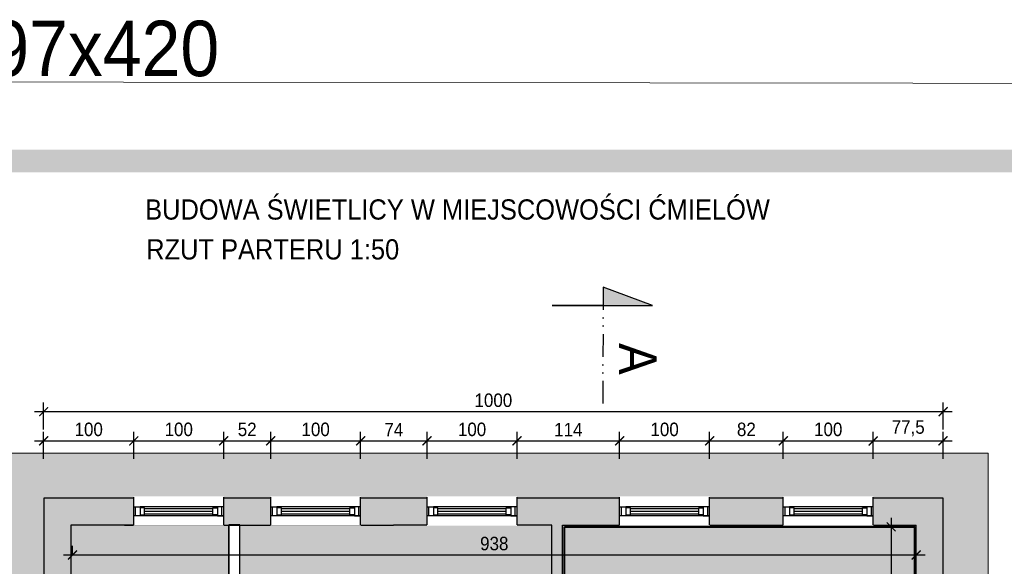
# Model space of a CAD drawing. Header units: metres. Extents: x 6502846 to 6512378, y 5892705 to 5896166.
# Tile 70 of 73: x 6508258 to 6509352, y 5895558 to 5896166. Entities that reach past the tile are written whole.
import ezdxf
from ezdxf.enums import TextEntityAlignment as Align

# ---------------------------------------------------------------- set-up
doc = ezdxf.new("R2010")
doc.units = ezdxf.units.M
doc.header["$MEASUREMENT"] = 0
doc.linetypes.add('1KS_2KP-50', pattern=[37.05, 12, 6, -6.35, 0, -6.35, 0, -6.35])
doc.linetypes.add('DASHDOT', pattern=[1, 0.5, -0.25, 0, -0.25])
doc.layers.get('0').update_dxf_attribs({"color": 2})
doc.layers.add('_tabelki_ramki_cienkie', color=251, linetype='Continuous', lineweight=5)
doc.layers.add('A_wypełnienie', color=253, linetype='Continuous', lineweight=0)
for name, color, linetype in [('A_stolarka okienna', 140, 'Continuous'), ('A_widok', 134, 'Continuous'), ('A_ściany murowane', 50, 'Continuous'), ('I_wypełnienie', 254, 'Continuous'), ('INFO_linie przekrojowe', 33, '1KS_2KP-50'), ('INFO_wymiary', 16, 'Continuous'), ('TEXT', 7, 'Continuous')]:
    doc.layers.add(name, color=color, linetype=linetype)
doc.layers.add('niedruk_powierzchnie', color=210, linetype='Continuous', plot=False)
doc.styles.add('ARCHENIKA_100_etykiety', font='arial.ttf', dxfattribs={"width": 0.9, "height": 30})
doc.styles.add('ARCHENIKA_100_wymiary', font='arial.ttf', dxfattribs={"width": 0.9, "height": 15})
doc.styles.add('DEMIURG_100_etykiety', font='arial.ttf', dxfattribs={"width": 0.9, "height": 30})
doc.dimstyles.new('ARCHENIKA_100', dxfattribs={"dimtxt": 15, "dimasz": 10, "dimexe": 10, "dimexo": 0.0625, "dimgap": 5, "dimtad": 1, "dimdec": 1, "dimrnd": 0.5, "dimtxsty": 'ARCHENIKA_100_wymiary', "dimblk": 'ARCHTICK', "dimcen": 0.09, "dimdle": 10, "dimclrt": 51, "dimadec": 0, "dimazin": 0, "dimtfac": 1, "dimtdec": 1, "dimtofl": 0, "dimtmove": 0, "dimatfit": 3, "dimldrblk": 'NONE', "dimfxl": 20, "dimfxlon": 1, "dimtolj": 1, "dimtzin": 0, "dimarcsym": 0})

# ---------------------------------------------------------------- blocks, each defined once
blk = doc.blocks.new('*U838')
blk.add_wipeout([(260232.6, 368493.8), (260332.6, 368493.8), (260332.6, 368461.1), (260232.6, 368461.1)])
at = {"ltscale": 5}
for points in [[(260232.6, 368492.8), (260232.6, 368462.1)], [(260232.6, 368482.9), (260332.6, 368482.9)], [(260234.6, 368482.9), (260232.6, 368482.9), (260232.6, 368472.9), (260234.6, 368472.9)], [(260234.6, 368482.9), (260234.6, 368472.9), (260239.6, 368472.9), (260239.6, 368482.9), (260234.6, 368482.9)], [(260330.6, 368482.9), (260330.6, 368472.9), (260325.6, 368472.9), (260325.6, 368482.9), (260330.6, 368482.9)], [(260330.6, 368482.9), (260332.6, 368482.9), (260332.6, 368472.9), (260330.6, 368472.9)], [(260332.6, 368492.8), (260332.6, 368462.1)], [(260239.6, 368481.9), (260244.6, 368481.9), (260244.6, 368473.9), (260239.6, 368473.9)], [(260239.6, 368472.9), (260325.6, 368472.9)], [(260244.6, 368480.9), (260320.6, 368480.9)], [(260244.6, 368477.9), (260320.6, 368477.9)], [(260244.6, 368474.9), (260320.6, 368474.9)], [(260325.6, 368481.9), (260320.6, 368481.9), (260320.6, 368473.9), (260325.6, 368473.9)]]:
    blk.add_lwpolyline(points, dxfattribs=at)
blk = doc.blocks.new('linia przekroju')
at = {"linetype": 'Continuous', "lineweight": 5}
h = blk.add_hatch(color=256, dxfattribs=at)
h.dxf.hatch_style = 1
h.paths.add_polyline_path([(0, -40.51), (0, 39.3), (14.4, 0), (0, 0)])
at = {"linetype": 'Continuous'}
blk.add_lwpolyline([(0, -40.51), (0, 39.3), (14.4, 0), (0, 0)], close=True, dxfattribs=at)
blk.add_lwpolyline([(14.4, 0), (-87.57, -0.09)])
at = {"linetype": 'Continuous', "style": 'ARCHENIKA_100_etykiety', "width": 0.9, "flags": 8}
blk.add_attdef('NR_PRZEKROJU', (-55.09, 12.57), '', height=30, dxfattribs=at)
blk = doc.blocks.new('_ArchTick')
at = {"color": 0, "linetype": 'ByBlock', "const_width": 0.15}
blk.add_lwpolyline([(-0.5, -0.5), (0.5, 0.5)], dxfattribs=at)
blk = doc.blocks.new('*D892')
at = {"layer": 'Defpoints', "color": 0, "linetype": 'ByBlock'}
for p in [(6509284.2, 5895729.7), (6508284.2, 5895633.6), (6509284.2, 5895633.6)]:
    blk.add_point(p, dxfattribs=at)
at = {"layer": 'INFO_wymiary', "color": 0, "linetype": 'ByBlock', "lineweight": -2}
for p, q in [((6508284.2, 5895709.7), (6508284.2, 5895739.7)), ((6509284.2, 5895709.7), (6509284.2, 5895739.7)), ((6508274.2, 5895729.7), (6509294.2, 5895729.7))]:
    blk.add_line(p, q, dxfattribs=at)
at = {"layer": 'INFO_wymiary', "color": 0, "linetype": 'ByBlock', "lineweight": -2, "xscale": 10, "yscale": 10, "zscale": 10, "rotation": 180}
blk.add_blockref('_ArchTick', (6508284.2, 5895729.7), dxfattribs=at)
at = {"layer": 'INFO_wymiary', "color": 0, "linetype": 'ByBlock', "lineweight": -2, "xscale": 10, "yscale": 10, "zscale": 10}
blk.add_blockref('_ArchTick', (6509284.2, 5895729.7), dxfattribs=at)
at = {"layer": 'INFO_wymiary', "color": 51, "linetype": 'ByBlock', "insert": (6508784.2, 5895742.3), "char_height": 15, "attachment_point": 5, "style": 'ARCHENIKA_100_wymiary'}
blk.add_mtext('\\A1;1000', dxfattribs=at)
blk = doc.blocks.new('_None')
blk = doc.blocks.new('*D893')
at = {"layer": 'Defpoints', "color": 0, "linetype": 'ByBlock'}
for p in [(6508384.4, 5895697.2), (6508284.2, 5895633.6), (6508384.4, 5895633.6)]:
    blk.add_point(p, dxfattribs=at)
at = {"layer": 'INFO_wymiary', "color": 0, "linetype": 'ByBlock', "lineweight": -2}
for p, q in [((6508284.2, 5895677.2), (6508284.2, 5895707.2)), ((6508384.4, 5895677.2), (6508384.4, 5895707.2)), ((6508274.2, 5895697.2), (6508394.4, 5895697.2))]:
    blk.add_line(p, q, dxfattribs=at)
at = {"layer": 'INFO_wymiary', "color": 0, "linetype": 'ByBlock', "lineweight": -2, "xscale": 10, "yscale": 10, "zscale": 10, "rotation": 180}
blk.add_blockref('_ArchTick', (6508284.2, 5895697.2), dxfattribs=at)
at = {"layer": 'INFO_wymiary', "color": 0, "linetype": 'ByBlock', "lineweight": -2, "xscale": 10, "yscale": 10, "zscale": 10}
blk.add_blockref('_ArchTick', (6508384.4, 5895697.2), dxfattribs=at)
at = {"layer": 'INFO_wymiary', "color": 51, "linetype": 'ByBlock', "insert": (6508334.3, 5895709.9), "char_height": 15, "attachment_point": 5, "style": 'ARCHENIKA_100_wymiary'}
blk.add_mtext('\\A1;100', dxfattribs=at)
blk = doc.blocks.new('*D894')
at = {"layer": 'Defpoints', "color": 0, "linetype": 'ByBlock'}
for p in [(6508484.4, 5895697.2), (6508384.4, 5895633.6), (6508484.4, 5895633.6)]:
    blk.add_point(p, dxfattribs=at)
at = {"layer": 'INFO_wymiary', "color": 0, "linetype": 'ByBlock', "lineweight": -2}
for p, q in [((6508384.4, 5895677.2), (6508384.4, 5895707.2)), ((6508484.4, 5895677.2), (6508484.4, 5895707.2)), ((6508374.4, 5895697.2), (6508494.4, 5895697.2))]:
    blk.add_line(p, q, dxfattribs=at)
at = {"layer": 'INFO_wymiary', "color": 0, "linetype": 'ByBlock', "lineweight": -2, "xscale": 10, "yscale": 10, "zscale": 10, "rotation": 180}
blk.add_blockref('_ArchTick', (6508384.4, 5895697.2), dxfattribs=at)
at = {"layer": 'INFO_wymiary', "color": 0, "linetype": 'ByBlock', "lineweight": -2, "xscale": 10, "yscale": 10, "zscale": 10}
blk.add_blockref('_ArchTick', (6508484.4, 5895697.2), dxfattribs=at)
at = {"layer": 'INFO_wymiary', "color": 51, "linetype": 'ByBlock', "insert": (6508434.4, 5895709.9), "char_height": 15, "attachment_point": 5, "style": 'ARCHENIKA_100_wymiary'}
blk.add_mtext('\\A1;100', dxfattribs=at)
blk = doc.blocks.new('*D895')
at = {"layer": 'Defpoints', "color": 0, "linetype": 'ByBlock'}
for p in [(6508536.6, 5895697.2), (6508484.4, 5895633.6), (6508536.6, 5895633.6)]:
    blk.add_point(p, dxfattribs=at)
at = {"layer": 'INFO_wymiary', "color": 0, "linetype": 'ByBlock', "lineweight": -2}
for p, q in [((6508484.4, 5895677.2), (6508484.4, 5895707.2)), ((6508536.6, 5895677.2), (6508536.6, 5895707.2)), ((6508474.4, 5895697.2), (6508546.6, 5895697.2))]:
    blk.add_line(p, q, dxfattribs=at)
at = {"layer": 'INFO_wymiary', "color": 0, "linetype": 'ByBlock', "lineweight": -2, "xscale": 10, "yscale": 10, "zscale": 10, "rotation": 180}
blk.add_blockref('_ArchTick', (6508484.4, 5895697.2), dxfattribs=at)
at = {"layer": 'INFO_wymiary', "color": 0, "linetype": 'ByBlock', "lineweight": -2, "xscale": 10, "yscale": 10, "zscale": 10}
blk.add_blockref('_ArchTick', (6508536.6, 5895697.2), dxfattribs=at)
at = {"layer": 'INFO_wymiary', "color": 51, "linetype": 'ByBlock', "insert": (6508510.5, 5895709.9), "char_height": 15, "attachment_point": 5, "style": 'ARCHENIKA_100_wymiary'}
blk.add_mtext('\\A1;52', dxfattribs=at)
blk = doc.blocks.new('*D896')
at = {"layer": 'Defpoints', "color": 0, "linetype": 'ByBlock'}
for p in [(6508636.6, 5895697.2), (6508536.6, 5895633.6), (6508636.6, 5895633.6)]:
    blk.add_point(p, dxfattribs=at)
at = {"layer": 'INFO_wymiary', "color": 0, "linetype": 'ByBlock', "lineweight": -2}
for p, q in [((6508536.6, 5895677.2), (6508536.6, 5895707.2)), ((6508636.6, 5895677.2), (6508636.6, 5895707.2)), ((6508526.6, 5895697.2), (6508646.6, 5895697.2))]:
    blk.add_line(p, q, dxfattribs=at)
at = {"layer": 'INFO_wymiary', "color": 0, "linetype": 'ByBlock', "lineweight": -2, "xscale": 10, "yscale": 10, "zscale": 10, "rotation": 180}
blk.add_blockref('_ArchTick', (6508536.6, 5895697.2), dxfattribs=at)
at = {"layer": 'INFO_wymiary', "color": 0, "linetype": 'ByBlock', "lineweight": -2, "xscale": 10, "yscale": 10, "zscale": 10}
blk.add_blockref('_ArchTick', (6508636.6, 5895697.2), dxfattribs=at)
at = {"layer": 'INFO_wymiary', "color": 51, "linetype": 'ByBlock', "insert": (6508586.6, 5895709.9), "char_height": 15, "attachment_point": 5, "style": 'ARCHENIKA_100_wymiary'}
blk.add_mtext('\\A1;100', dxfattribs=at)
blk = doc.blocks.new('*D897')
at = {"layer": 'Defpoints', "color": 0, "linetype": 'ByBlock'}
for p in [(6508710.5, 5895697.2), (6508636.6, 5895633.6), (6508710.5, 5895633.6)]:
    blk.add_point(p, dxfattribs=at)
at = {"layer": 'INFO_wymiary', "color": 0, "linetype": 'ByBlock', "lineweight": -2}
for p, q in [((6508636.6, 5895677.2), (6508636.6, 5895707.2)), ((6508710.5, 5895677.2), (6508710.5, 5895707.2)), ((6508626.6, 5895697.2), (6508720.5, 5895697.2))]:
    blk.add_line(p, q, dxfattribs=at)
at = {"layer": 'INFO_wymiary', "color": 0, "linetype": 'ByBlock', "lineweight": -2, "xscale": 10, "yscale": 10, "zscale": 10, "rotation": 180}
blk.add_blockref('_ArchTick', (6508636.6, 5895697.2), dxfattribs=at)
at = {"layer": 'INFO_wymiary', "color": 0, "linetype": 'ByBlock', "lineweight": -2, "xscale": 10, "yscale": 10, "zscale": 10}
blk.add_blockref('_ArchTick', (6508710.5, 5895697.2), dxfattribs=at)
at = {"layer": 'INFO_wymiary', "color": 51, "linetype": 'ByBlock', "insert": (6508673.5, 5895709.7), "char_height": 15, "attachment_point": 5, "style": 'ARCHENIKA_100_wymiary'}
blk.add_mtext('\\A1;74', dxfattribs=at)
blk = doc.blocks.new('*D898')
at = {"layer": 'Defpoints', "color": 0, "linetype": 'ByBlock'}
for p in [(6508810.5, 5895697.2), (6508710.5, 5895633.6), (6508810.5, 5895633.6)]:
    blk.add_point(p, dxfattribs=at)
at = {"layer": 'INFO_wymiary', "color": 0, "linetype": 'ByBlock', "lineweight": -2}
for p, q in [((6508710.5, 5895677.2), (6508710.5, 5895707.2)), ((6508810.5, 5895677.2), (6508810.5, 5895707.2)), ((6508700.5, 5895697.2), (6508820.5, 5895697.2))]:
    blk.add_line(p, q, dxfattribs=at)
at = {"layer": 'INFO_wymiary', "color": 0, "linetype": 'ByBlock', "lineweight": -2, "xscale": 10, "yscale": 10, "zscale": 10, "rotation": 180}
blk.add_blockref('_ArchTick', (6508710.5, 5895697.2), dxfattribs=at)
at = {"layer": 'INFO_wymiary', "color": 0, "linetype": 'ByBlock', "lineweight": -2, "xscale": 10, "yscale": 10, "zscale": 10}
blk.add_blockref('_ArchTick', (6508810.5, 5895697.2), dxfattribs=at)
at = {"layer": 'INFO_wymiary', "color": 51, "linetype": 'ByBlock', "insert": (6508760.5, 5895709.9), "char_height": 15, "attachment_point": 5, "style": 'ARCHENIKA_100_wymiary'}
blk.add_mtext('\\A1;100', dxfattribs=at)
blk = doc.blocks.new('*D899')
at = {"layer": 'Defpoints', "color": 0, "linetype": 'ByBlock'}
for p in [(6508924.6, 5895697.2), (6508810.5, 5895633.6), (6508924.6, 5895633.6)]:
    blk.add_point(p, dxfattribs=at)
at = {"layer": 'INFO_wymiary', "color": 0, "linetype": 'ByBlock', "lineweight": -2}
for p, q in [((6508810.5, 5895677.2), (6508810.5, 5895707.2)), ((6508924.6, 5895677.2), (6508924.6, 5895707.2)), ((6508800.5, 5895697.2), (6508934.6, 5895697.2))]:
    blk.add_line(p, q, dxfattribs=at)
at = {"layer": 'INFO_wymiary', "color": 0, "linetype": 'ByBlock', "lineweight": -2, "xscale": 10, "yscale": 10, "zscale": 10, "rotation": 180}
blk.add_blockref('_ArchTick', (6508810.5, 5895697.2), dxfattribs=at)
at = {"layer": 'INFO_wymiary', "color": 0, "linetype": 'ByBlock', "lineweight": -2, "xscale": 10, "yscale": 10, "zscale": 10}
blk.add_blockref('_ArchTick', (6508924.6, 5895697.2), dxfattribs=at)
at = {"layer": 'INFO_wymiary', "color": 51, "linetype": 'ByBlock', "insert": (6508867.5, 5895709.7), "char_height": 15, "attachment_point": 5, "style": 'ARCHENIKA_100_wymiary'}
blk.add_mtext('\\A1;114', dxfattribs=at)
blk = doc.blocks.new('*D900')
at = {"layer": 'Defpoints', "color": 0, "linetype": 'ByBlock'}
for p in [(6509024.6, 5895697.2), (6508924.6, 5895633.6), (6509024.6, 5895633.6)]:
    blk.add_point(p, dxfattribs=at)
at = {"layer": 'INFO_wymiary', "color": 0, "linetype": 'ByBlock', "lineweight": -2}
for p, q in [((6508924.6, 5895677.2), (6508924.6, 5895707.2)), ((6509024.6, 5895677.2), (6509024.6, 5895707.2)), ((6508914.6, 5895697.2), (6509034.6, 5895697.2))]:
    blk.add_line(p, q, dxfattribs=at)
at = {"layer": 'INFO_wymiary', "color": 0, "linetype": 'ByBlock', "lineweight": -2, "xscale": 10, "yscale": 10, "zscale": 10, "rotation": 180}
blk.add_blockref('_ArchTick', (6508924.6, 5895697.2), dxfattribs=at)
at = {"layer": 'INFO_wymiary', "color": 0, "linetype": 'ByBlock', "lineweight": -2, "xscale": 10, "yscale": 10, "zscale": 10}
blk.add_blockref('_ArchTick', (6509024.6, 5895697.2), dxfattribs=at)
at = {"layer": 'INFO_wymiary', "color": 51, "linetype": 'ByBlock', "insert": (6508974.6, 5895709.9), "char_height": 15, "attachment_point": 5, "style": 'ARCHENIKA_100_wymiary'}
blk.add_mtext('\\A1;100', dxfattribs=at)
blk = doc.blocks.new('*D901')
at = {"layer": 'Defpoints', "color": 0, "linetype": 'ByBlock'}
for p in [(6509106.5, 5895697.2), (6509024.6, 5895633.6), (6509106.5, 5895633.6)]:
    blk.add_point(p, dxfattribs=at)
at = {"layer": 'INFO_wymiary', "color": 0, "linetype": 'ByBlock', "lineweight": -2}
for p, q in [((6509024.6, 5895677.2), (6509024.6, 5895707.2)), ((6509106.5, 5895677.2), (6509106.5, 5895707.2)), ((6509014.6, 5895697.2), (6509116.5, 5895697.2))]:
    blk.add_line(p, q, dxfattribs=at)
at = {"layer": 'INFO_wymiary', "color": 0, "linetype": 'ByBlock', "lineweight": -2, "xscale": 10, "yscale": 10, "zscale": 10, "rotation": 180}
blk.add_blockref('_ArchTick', (6509024.6, 5895697.2), dxfattribs=at)
at = {"layer": 'INFO_wymiary', "color": 0, "linetype": 'ByBlock', "lineweight": -2, "xscale": 10, "yscale": 10, "zscale": 10}
blk.add_blockref('_ArchTick', (6509106.5, 5895697.2), dxfattribs=at)
at = {"layer": 'INFO_wymiary', "color": 51, "linetype": 'ByBlock', "insert": (6509065.5, 5895709.9), "char_height": 15, "attachment_point": 5, "style": 'ARCHENIKA_100_wymiary'}
blk.add_mtext('\\A1;82', dxfattribs=at)
blk = doc.blocks.new('*D902')
at = {"layer": 'Defpoints', "color": 0, "linetype": 'ByBlock'}
for p in [(6509206.5, 5895697.2), (6509106.5, 5895633.6), (6509206.5, 5895633.6)]:
    blk.add_point(p, dxfattribs=at)
at = {"layer": 'INFO_wymiary', "color": 0, "linetype": 'ByBlock', "lineweight": -2}
for p, q in [((6509106.5, 5895677.2), (6509106.5, 5895707.2)), ((6509206.5, 5895677.2), (6509206.5, 5895707.2)), ((6509096.5, 5895697.2), (6509216.5, 5895697.2))]:
    blk.add_line(p, q, dxfattribs=at)
at = {"layer": 'INFO_wymiary', "color": 0, "linetype": 'ByBlock', "lineweight": -2, "xscale": 10, "yscale": 10, "zscale": 10, "rotation": 180}
blk.add_blockref('_ArchTick', (6509106.5, 5895697.2), dxfattribs=at)
at = {"layer": 'INFO_wymiary', "color": 0, "linetype": 'ByBlock', "lineweight": -2, "xscale": 10, "yscale": 10, "zscale": 10}
blk.add_blockref('_ArchTick', (6509206.5, 5895697.2), dxfattribs=at)
at = {"layer": 'INFO_wymiary', "color": 51, "linetype": 'ByBlock', "insert": (6509156.5, 5895709.9), "char_height": 15, "attachment_point": 5, "style": 'ARCHENIKA_100_wymiary'}
blk.add_mtext('\\A1;100', dxfattribs=at)
blk = doc.blocks.new('*D903')
at = {"layer": 'Defpoints', "color": 0, "linetype": 'ByBlock'}
for p in [(6509284.2, 5895697.2), (6509206.5, 5895633.6), (6509284.2, 5895633.6)]:
    blk.add_point(p, dxfattribs=at)
at = {"layer": 'INFO_wymiary', "color": 0, "linetype": 'ByBlock', "lineweight": -2}
for p, q in [((6509206.5, 5895677.2), (6509206.5, 5895707.2)), ((6509284.2, 5895677.2), (6509284.2, 5895707.2)), ((6509196.5, 5895697.2), (6509294.2, 5895697.2))]:
    blk.add_line(p, q, dxfattribs=at)
at = {"layer": 'INFO_wymiary', "color": 0, "linetype": 'ByBlock', "lineweight": -2, "xscale": 10, "yscale": 10, "zscale": 10, "rotation": 180}
blk.add_blockref('_ArchTick', (6509206.5, 5895697.2), dxfattribs=at)
at = {"layer": 'INFO_wymiary', "color": 0, "linetype": 'ByBlock', "lineweight": -2, "xscale": 10, "yscale": 10, "zscale": 10}
blk.add_blockref('_ArchTick', (6509284.2, 5895697.2), dxfattribs=at)
at = {"layer": 'INFO_wymiary', "color": 51, "linetype": 'ByBlock', "insert": (6509245.4, 5895711.2), "char_height": 15, "attachment_point": 5, "style": 'ARCHENIKA_100_wymiary'}
blk.add_mtext('\\A1;77,5', dxfattribs=at)
blk = doc.blocks.new('*D904')
at = {"layer": 'Defpoints', "color": 0, "linetype": 'ByBlock'}
for p in [(6508284.2, 5895633.6), (6508221.4, 5894833.6), (6508284.2, 5894833.6)]:
    blk.add_point(p, dxfattribs=at)
at = {"layer": 'INFO_wymiary', "color": 0, "linetype": 'ByBlock', "lineweight": -2}
for p, q in [((6508221.4, 5895643.6), (6508221.4, 5894823.6)), ((6508241.4, 5895633.6), (6508211.4, 5895633.6)), ((6508241.4, 5894833.6), (6508211.4, 5894833.6))]:
    blk.add_line(p, q, dxfattribs=at)
at = {"layer": 'INFO_wymiary', "color": 0, "linetype": 'ByBlock', "lineweight": -2, "xscale": 10, "yscale": 10, "zscale": 10}
for p, rotation in [((6508221.4, 5895633.6), 90), ((6508221.4, 5894833.6), 270)]:
    blk.add_blockref('_ArchTick', p, dxfattribs=dict(at, rotation=rotation))
at = {"layer": 'INFO_wymiary', "color": 51, "linetype": 'ByBlock', "insert": (6508208.7, 5895233.6), "char_height": 15, "attachment_point": 5, "rotation": 90, "style": 'ARCHENIKA_100_wymiary'}
blk.add_mtext('\\A1;800', dxfattribs=at)
blk = doc.blocks.new('*D913')
at = {"layer": 'Defpoints', "color": 0, "linetype": 'ByBlock'}
for p in [(6509252.2, 5895601.6), (6509226.5, 5894863.6), (6509252.2, 5894863.6)]:
    blk.add_point(p, dxfattribs=at)
at = {"layer": 'INFO_wymiary', "color": 0, "linetype": 'ByBlock', "lineweight": -2}
for p, q in [((6509226.5, 5895611.6), (6509226.5, 5894853.6)), ((6509246.5, 5895601.6), (6509216.5, 5895601.6)), ((6509246.5, 5894863.6), (6509216.5, 5894863.6))]:
    blk.add_line(p, q, dxfattribs=at)
at = {"layer": 'INFO_wymiary', "color": 0, "linetype": 'ByBlock', "lineweight": -2, "xscale": 10, "yscale": 10, "zscale": 10}
for p, rotation in [((6509226.5, 5895601.6), 90), ((6509226.5, 5894863.6), 270)]:
    blk.add_blockref('_ArchTick', p, dxfattribs=dict(at, rotation=rotation))
at = {"layer": 'INFO_wymiary', "color": 51, "linetype": 'ByBlock', "insert": (6509213.8, 5895232.6), "char_height": 15, "attachment_point": 5, "rotation": 90, "style": 'ARCHENIKA_100_wymiary'}
blk.add_mtext('\\A1;738', dxfattribs=at)
blk = doc.blocks.new('*D914')
at = {"layer": 'Defpoints', "color": 0, "linetype": 'ByBlock'}
for p in [(6508316.2, 5895570.3), (6509254.2, 5895570.3), (6509254.2, 5895570.3)]:
    blk.add_point(p, dxfattribs=at)
at = {"layer": 'INFO_wymiary', "color": 0, "linetype": 'ByBlock', "lineweight": -2}
for p, q in [((6508316.2, 5895570.3), (6508316.2, 5895580.3)), ((6509254.2, 5895570.3), (6509254.2, 5895580.3)), ((6508306.2, 5895570.3), (6509264.2, 5895570.3))]:
    blk.add_line(p, q, dxfattribs=at)
at = {"layer": 'INFO_wymiary', "color": 0, "linetype": 'ByBlock', "lineweight": -2, "xscale": 10, "yscale": 10, "zscale": 10, "rotation": 180}
blk.add_blockref('_ArchTick', (6508316.2, 5895570.3), dxfattribs=at)
at = {"layer": 'INFO_wymiary', "color": 0, "linetype": 'ByBlock', "lineweight": -2, "xscale": 10, "yscale": 10, "zscale": 10}
blk.add_blockref('_ArchTick', (6509254.2, 5895570.3), dxfattribs=at)
at = {"layer": 'INFO_wymiary', "color": 51, "linetype": 'ByBlock', "insert": (6508785.2, 5895582.9), "char_height": 15, "attachment_point": 5, "style": 'ARCHENIKA_100_wymiary'}
blk.add_mtext('\\A1;938', dxfattribs=at)

msp = doc.modelspace()

# ---------------------------------------------------------------- hatches: boundary and pattern name
h = msp.add_hatch()
h.set_pattern_fill('GRAVEL', color=253, scale=2, angle=360)
h.set_pattern_definition([(228.012787, (6518189.568, 5897766.5205), (-406.4, -457.2), [6.83443, -676.60967]), (184.96974, (6518184.9958, 5897761.4405), (609.59999976, 50.8000029), [11.7281, -1161.08098]), (132.510447, (6518173.3118, 5897760.4245), (508.0000002, -558.7999998), [8.26963, -818.69446]), (267.27369, (6518153.4998, 5897747.7245), (50.8000001, 1016), [10.6801, -1057.32875]), (292.833654, (6518152.9918, 5897737.0565), (-254, 609.6), [10.47267, -1036.79615]), (357.27369, (6518157.0558, 5897727.4045), (-1016, 50.8000001), [10.6801, -1057.32875]), (37.69424, (6518167.7238, 5897726.8965), (-660.39999997, -508.00000004), [14.12387, -1398.2623]), (72.255328, (6518178.8998, 5897735.5325), (355.6000001, 1117.59999997), [13.3344, -1320.10513]), (121.429566, (6518182.9638, 5897748.2325), (-406.40000006, 660.39999996), [10.71626, -1060.91091]), (175.23636, (6518177.376, 5897757.3765), (558.8, -50.8000001), [12.23427, -599.47874]), (222.397438, (6518165.1838, 5897758.3925), (-609.59999998, -558.80000002), [15.82156, -1566.33545]), (138.814075, (6518203.792, 5897747.2165), (-355.6, 304.8), [5.4001, -534.61132]), (171.469234, (6518199.7278, 5897750.7725), (660.4, -101.5999999), [10.27364, -1017.09278]), (225, (6518189.568, 5897752.297), (-2e-14, -50.8), [7.18419, -64.65786]), (203.19859, (6518186.012, 5897758.3925), (254, 101.6), [3.86883, -383.01245]), (291.80141, (6518182.456, 5897756.869), (-50.8, 152.4), [5.47131, -268.09506]), (30.96376, (6518184.488, 5897751.7885), (152.4, 101.6), [8.8864, -287.32596]), (161.56505, (6518192.108, 5897756.36), (101.6, -50.8), [6.42574, -154.21796]), (16.38954, (6518152.9918, 5897756.8685), (508, 152.4), [9.00176, -891.17653]), (70.346176, (6518161.628, 5897759.4085), (-203.2, -558.8), [7.55198, -747.64431]), (293.19859, (6518192.108, 5897766.5205), (-101.6, 254), [7.7376, -379.14367]), (343.61046, (6518195.1558, 5897759.4085), (-508, 152.4), [9.00176, -891.17653]), (339.443955, (6518152.992, 5897725.3725), (-254, 101.6), [8.6807, -425.35469]), (294.77514, (6518161.12, 5897722.3245), (-254.0000003, 558.7999999), [7.27344, -720.07187]), (66.80141, (6518192.616, 5897715.7205), (101.6, 254), [7.7376, -379.14367]), (17.354025, (6518195.6638, 5897722.8325), (-660.4, -203.2), [8.51565, -843.04752]), (69.443955, (6518167.724, 5897715.7205), (-101.6, -254), [4.34035, -429.69504]), (101.30993, (6518189.568, 5897715.721), (-50.8, 203.2), [2.5903, -256.4399]), (165.96376, (6518189.06, 5897718.26), (152.4, -50.8), [10.47267, -198.9811]), (186.009006, (6518178.8998, 5897720.8005), (508, 50.8), [9.70534, -960.8273]), (303.69007, (6518184.488, 5897747.217), (-50.8, 101.6), [7.32648, -175.83553]), (353.157227, (6518188.5518, 5897741.1205), (863.6, -101.59999995), [12.79114, -1266.32018]), (60.945396, (6518201.252, 5897739.5965), (-203.2, -355.6), [5.23016, -517.78785]), (90, (6518203.79, 5897744.17), (-50.8, 50.8), [3.048, -47.752]), (120.256437, (6518177.884, 5897722.3245), (203.2, -355.6), [7.05734, -698.67882]), (48.012787, (6518174.328, 5897728.4205), (406.4, 457.2), [13.66886, -669.77524]), (360, (6518183.47, 5897738.58), (50.8, 50.8), [13.208, -37.592]), (325.304846, (6518196.6798, 5897738.5805), (508.0000002, -355.5999997), [8.0322, -795.18633]), (254.054604, (6518203.284, 5897734.0085), (-50.8, -203.2), [7.39658, -362.433]), (207.645975, (6518201.2518, 5897726.8965), (-965.20000004, -507.99999993), [12.0429, -1192.24929]), (175.426079, (6518190.5838, 5897721.3085), (-660.4, 50.8), [12.7406, -1261.31693])])
h.paths.add_polyline_path([(6508284.249, 5894833.551), (6508284.249, 5895633.551), (6508384.403, 5895633.551), (6508384.403, 5895635.57), (6508484.403, 5895635.57), (6508484.403, 5895633.551), (6508536.585, 5895633.551), (6508536.585, 5895635.57), (6508636.585, 5895635.57), (6508636.585, 5895633.551), (6508710.506, 5895633.551), (6508710.506, 5895635.57), (6508810.506, 5895635.57), (6508810.506, 5895633.551), (6508924.563, 5895633.551), (6508924.563, 5895635.57), (6509024.563, 5895635.57), (6509024.563, 5895633.551), (6509106.512, 5895633.551), (6509106.512, 5895635.57), (6509206.512, 5895635.57), (6509206.512, 5895633.551), (6509284.249, 5895633.551), (6509284.249, 5895503.551), (6509285.591, 5895503.551), (6509285.591, 5895403.551), (6509284.249, 5895403.551), (6509284.249, 5895303.551), (6509285.591, 5895303.551), (6509285.591, 5895203.551), (6509284.249, 5895203.551), (6509284.249, 5895103.551), (6509285.591, 5895103.551), (6509285.591, 5895003.551), (6509284.249, 5895003.551), (6509284.249, 5894833.551), (6509206.512, 5894833.551), (6509206.512, 5894830.848), (6509106.512, 5894830.848), (6509106.512, 5894833.551), (6509024.563, 5894833.551), (6509024.563, 5894830.848), (6508924.563, 5894830.848), (6508924.563, 5894833.551), (6508772.049, 5894833.551), (6508772.049, 5894783.551), (6509334.249, 5894783.551), (6509334.249, 5895683.551), (6508234.249, 5895683.551), (6508234.249, 5894783.551), (6508572.049, 5894783.551), (6508572.049, 5894833.551)])
at = {"layer": 'A_widok', "ltscale": 0.1, "true_color": 0xb3d0ce}
h = msp.add_hatch(color=9, dxfattribs=at)
h.dxf.hatch_style = 1
h.paths.add_polyline_path([(6508314.249, 5895253.751), (6508490.249, 5895253.751), (6508490.249, 5895603.551), (6508314.249, 5895603.551)])
at = {"layer": 'A_widok', "ltscale": 0.1, "true_color": 0xafd59f}
h = msp.add_hatch(color=253, dxfattribs=at)
h.dxf.hatch_style = 1
h.paths.add_polyline_path([(6508849.249, 5895253.637), (6508849.249, 5895603.436), (6508502.249, 5895603.436), (6508502.249, 5895253.637)])
at = {"layer": 'A_widok', "ltscale": 0.1, "true_color": 0xe8cd8c}
h = msp.add_hatch(color=31, dxfattribs=at)
h.dxf.hatch_style = 1
h.paths.add_polyline_path([(6508861.249, 5894863.551), (6509254.249, 5894863.551), (6509254.249, 5895603.551), (6508861.249, 5895603.551)])
at = {"layer": 'A_wypełnienie', "linetype": 'ByBlock', "lineweight": 40, "transparency": 33554687}
h = msp.add_hatch(color=251, dxfattribs=at)
h.dxf.hatch_style = 1
h.paths.add_polyline_path([(6508314.249, 5895603.551), (6508384.403, 5895603.551), (6508384.403, 5895633.551), (6508284.249, 5895633.551), (6508284.249, 5894833.551), (6508598.424, 5894833.551), (6508598.424, 5894863.551), (6508314.249, 5894863.551)])
h.paths.add_polyline_path([(6508484.403, 5895633.551), (6508484.403, 5895603.35), (6508536.585, 5895603.35), (6508536.585, 5895633.551)])
h.paths.add_polyline_path([(6508636.585, 5895633.551), (6508636.585, 5895603.35), (6508661.249, 5895603.35), (6508661.249, 5895603.551), (6508710.506, 5895603.551), (6508710.506, 5895633.551)])
h.paths.add_polyline_path([(6508924.563, 5895603.551), (6508924.563, 5895633.551), (6508810.506, 5895633.551), (6508810.506, 5895603.551), (6508849.249, 5895603.551), (6508849.249, 5895253.551), (6508781.637, 5895253.551), (6508778.637, 5895253.551), (6508778.637, 5895241.551), (6508861.249, 5895241.551), (6508861.249, 5895603.551)])
h.paths.add_polyline_path([(6509024.563, 5895633.551), (6509024.563, 5895603.551), (6509106.512, 5895603.551), (6509106.512, 5895633.551)])
h.paths.add_polyline_path([(6509206.512, 5895603.551), (6509254.249, 5895603.551), (6509254.249, 5895503.551), (6509284.249, 5895503.551), (6509284.249, 5895633.551), (6509206.512, 5895633.551)])
h.paths.add_polyline_path([(6509284.249, 5895403.551), (6509254.249, 5895403.551), (6509254.249, 5895303.551), (6509284.249, 5895303.551)])
h.paths.add_polyline_path([(6509254.249, 5895203.551), (6509254.249, 5895103.551), (6509284.249, 5895103.551), (6509284.249, 5895203.551)])
h.paths.add_polyline_path([(6509284.249, 5894833.551), (6509284.249, 5895003.551), (6509254.249, 5895003.551), (6509254.249, 5894863.551), (6509206.512, 5894863.551), (6509206.512, 5894833.551)])
h.paths.add_polyline_path([(6509106.512, 5894833.551), (6509106.512, 5894863.551), (6508924.563, 5894863.551), (6508924.563, 5894833.551)])
h.paths.add_polyline_path([(6508745.674, 5894833.551), (6508924.563, 5894833.551), (6508924.563, 5894863.551), (6508745.674, 5894863.551)])

# ---------------------------------------------------------------- linework, layer by layer
at = {"layer": 'A_ściany murowane'}
for points in [[(6508435.219, 5895633.551), (6508284.249, 5895633.551), (6508284.249, 5894833.551), (6508603.174, 5894833.551)], [(6509284.249, 5894833.551), (6509284.249, 5895633.551), (6508353.803, 5895633.551)], [(6508435.238, 5895603.551), (6508314.249, 5895603.551), (6508314.249, 5894863.551), (6508603.174, 5894863.551)], [(6508374.249, 5895603.35), (6508673.249, 5895603.551)], [(6508385.249, 5895253.751), (6508490.249, 5895253.751), (6508490.249, 5895603.751)], [(6508502.249, 5895253.751), (6508502.249, 5895603.751), (6508490.249, 5895603.751), (6508490.249, 5895253.751), (6508490.249, 5895253.751)], [(6508556.249, 5895253.551), (6508823.249, 5895253.551), (6508849.249, 5895253.551), (6508849.249, 5895603.551), (6508673.249, 5895603.551)], [(6508556.249, 5895241.551), (6508861.249, 5895241.551), (6508861.249, 5895603.551)], [(6508861.249, 5895603.551), (6509254.249, 5895603.551)]]:
    msp.add_lwpolyline(points, dxfattribs=at)

# ---------------------------------------------------------------- block references
at = {"layer": 'INFO_linie przekrojowe', "linetype": 'DASHDOT'}
ref = msp.add_blockref('linia przekroju', (6508906.16, 5895847.925), dxfattribs=dict(at, xscale=-1.4, yscale=1.4, zscale=1.4, rotation=269.9999999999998))
ref.add_attrib('NR_PRZEKROJU', 'A', dxfattribs={"layer": '0', "linetype": 'Continuous', "height": 42, "rotation": 270, "style": 'DEMIURG_100_etykiety', "width": 0.9}).set_placement((6508911.321, 5895806.027), align=Align.BOTTOM_LEFT)

# ---------------------------------------------------------------- texts
at = {"layer": 'TEXT', "attachment_point": 1, "style": 'ARCHENIKA_100_wymiary'}
for s, insert, char_height, width in [('\\P297x420', (6508181.791, 5896267.424), 61.6965, 1524.21805), ('BUDOWA ŚWIETLICY W MIEJSCOWOŚCI ĆMIELÓW', (6508397.037, 5895965.834), 22.5, 1727.69024), ('\\PRZUT PARTERU 1:50 ', (6508398.188, 5895958.964), 22.5, 555.86515)]:
    msp.add_mtext(s, dxfattribs=dict(at, insert=insert, char_height=char_height, width=width))

# ---------------------------------------------------------------- dimensions: what is measured, and where the dimension line sits
at = {"layer": 'INFO_wymiary', "linetype": 'ByBlock'}
dim = msp.add_linear_dim(base=(6508221.353, 5894833.551), p1=(6508284.249, 5895633.551), p2=(6508284.249, 5894833.551), angle=90, dimstyle='ARCHENIKA_100', dxfattribs=at)
dim.commit()
dim.dimension.update_dxf_attribs({"geometry": '*D904', "text_midpoint": (6508208.695, 5895233.551)})
dim = msp.add_linear_dim(base=(6509254.249, 5895570.277), p1=(6508316.249, 5895570.277), p2=(6509254.249, 5895570.277), dimstyle='ARCHENIKA_100', dxfattribs=at)
dim.commit()
dim.dimension.update_dxf_attribs({"geometry": '*D914', "text_midpoint": (6508785.249, 5895582.941)})

# ---------------------------------------------------------------- next in the draw order: block references
at = {"layer": 'A_stolarka okienna', "rotation": 179.9999999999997}
for p in [(6768717.042, 6264096.671), (6768869.223, 6264096.671), (6769043.145, 6264096.671), (6769257.202, 6264096.671), (6769439.15, 6264096.671)]:
    msp.add_blockref('*U838', p, dxfattribs=at)

# ---------------------------------------------------------------- next in the draw order: hatches: boundary and pattern name
at = {"layer": 'I_wypełnienie', "linetype": 'ByBlock', "true_color": 0x4a4a4a}
h = msp.add_hatch(color=251, dxfattribs=at)
h.dxf.hatch_style = 1
h.paths.add_polyline_path([(6508170.27, 5896021.062), (6508170.27, 5894539.599), (6510327.592, 5894539.599), (6510327.592, 5896021.062)])
h.paths.add_polyline_path([(6510300.047, 5895996.062), (6510300.047, 5894566.481), (6508195.27, 5894566.481), (6508195.27, 5895996.062)], flags=16)

# ---------------------------------------------------------------- next in the draw order: linework, layer by layer
at = {"layer": '_tabelki_ramki_cienkie', "linetype": 'Continuous', "transparency": 33554687}
msp.add_lwpolyline([(6508080.378, 5894461.971), (6508080.378, 5896096.661), (6510420.495, 5896093.579), (6510420.495, 5894458.889)], close=True, dxfattribs=at)
at = {"layer": 'A_wypełnienie', "linetype": 'ByBlock', "lineweight": 5}
msp.add_lwpolyline([(6508597.049, 5894783.551), (6508234.249, 5894783.551), (6508234.249, 5895683.551), (6509334.249, 5895683.551), (6509334.249, 5894783.551), (6508747.049, 5894783.551)], dxfattribs=at)
at = {"layer": 'A_ściany murowane'}
msp.add_lwpolyline([(6508745.674, 5894863.551), (6509254.249, 5894863.551), (6509254.249, 5895603.551)], dxfattribs=at)
at = {"layer": 'niedruk_powierzchnie', "color": 3, "linetype": 'ByBlock', "lineweight": 40}
msp.add_lwpolyline([(6508863.249, 5895601.551), (6509252.249, 5895601.551), (6509252.249, 5894865.551), (6508863.249, 5894865.551)], close=True, dxfattribs=at)

# ---------------------------------------------------------------- next in the draw order: dimensions: what is measured, and where the dimension line sits
at = {"layer": 'INFO_wymiary', "linetype": 'ByBlock'}
dim = msp.add_linear_dim(base=(6509284.249, 5895729.669), p1=(6508284.249, 5895633.551), p2=(6509284.249, 5895633.551), dimstyle='ARCHENIKA_100', dxfattribs=at)
dim.commit()
dim.dimension.update_dxf_attribs({"geometry": '*D892', "text_midpoint": (6508784.249, 5895742.328)})
dim = msp.add_aligned_dim(p1=(6508284.249, 5895633.551), p2=(6508384.403, 5895633.551), distance=63.648, dimstyle='ARCHENIKA_100', dxfattribs=at)
dim.commit()
dim.dimension.update_dxf_attribs({"geometry": '*D893', "text_midpoint": (6508334.326, 5895709.857)})
for base, p1, p2, picture, middle in [((6508484.403, 5895697.199), (6508384.403, 5895633.551), (6508484.403, 5895633.551), '*D894', (6508434.403, 5895709.857)), ((6508536.585, 5895697.199), (6508484.403, 5895633.551), (6508536.585, 5895633.551), '*D895', (6508510.494, 5895709.857)), ((6508636.585, 5895697.199), (6508536.585, 5895633.551), (6508636.585, 5895633.551), '*D896', (6508586.585, 5895709.857)), ((6508710.506, 5895697.199), (6508636.585, 5895633.551), (6508710.506, 5895633.551), '*D897', (6508673.545, 5895709.699)), ((6508810.506, 5895697.199), (6508710.506, 5895633.551), (6508810.506, 5895633.551), '*D898', (6508760.506, 5895709.857)), ((6508924.563, 5895697.199), (6508810.506, 5895633.551), (6508924.563, 5895633.551), '*D899', (6508867.535, 5895709.729)), ((6509024.563, 5895697.199), (6508924.563, 5895633.551), (6509024.563, 5895633.551), '*D900', (6508974.563, 5895709.857)), ((6509106.512, 5895697.199), (6509024.563, 5895633.551), (6509106.512, 5895633.551), '*D901', (6509065.537, 5895709.857)), ((6509206.512, 5895697.199), (6509106.512, 5895633.551), (6509206.512, 5895633.551), '*D902', (6509156.512, 5895709.857)), ((6509284.249, 5895697.199), (6509206.512, 5895633.551), (6509284.249, 5895633.551), '*D903', (6509245.38, 5895711.182))]:
    dim = msp.add_linear_dim(base=base, p1=p1, p2=p2, angle=180, dimstyle='ARCHENIKA_100', override={"dimtmove": 1}, dxfattribs=at)
    dim.commit()
    dim.dimension.update_dxf_attribs({"geometry": picture, "text_midpoint": middle})
dim = msp.add_linear_dim(base=(6509226.513, 5894863.551), p1=(6509252.249, 5895601.551), p2=(6509252.249, 5894863.551), angle=90, dimstyle='ARCHENIKA_100', dxfattribs=at)
dim.commit()
dim.dimension.update_dxf_attribs({"geometry": '*D913', "text_midpoint": (6509213.849, 5895232.551)})

doc.saveas('drawing.dxf')
